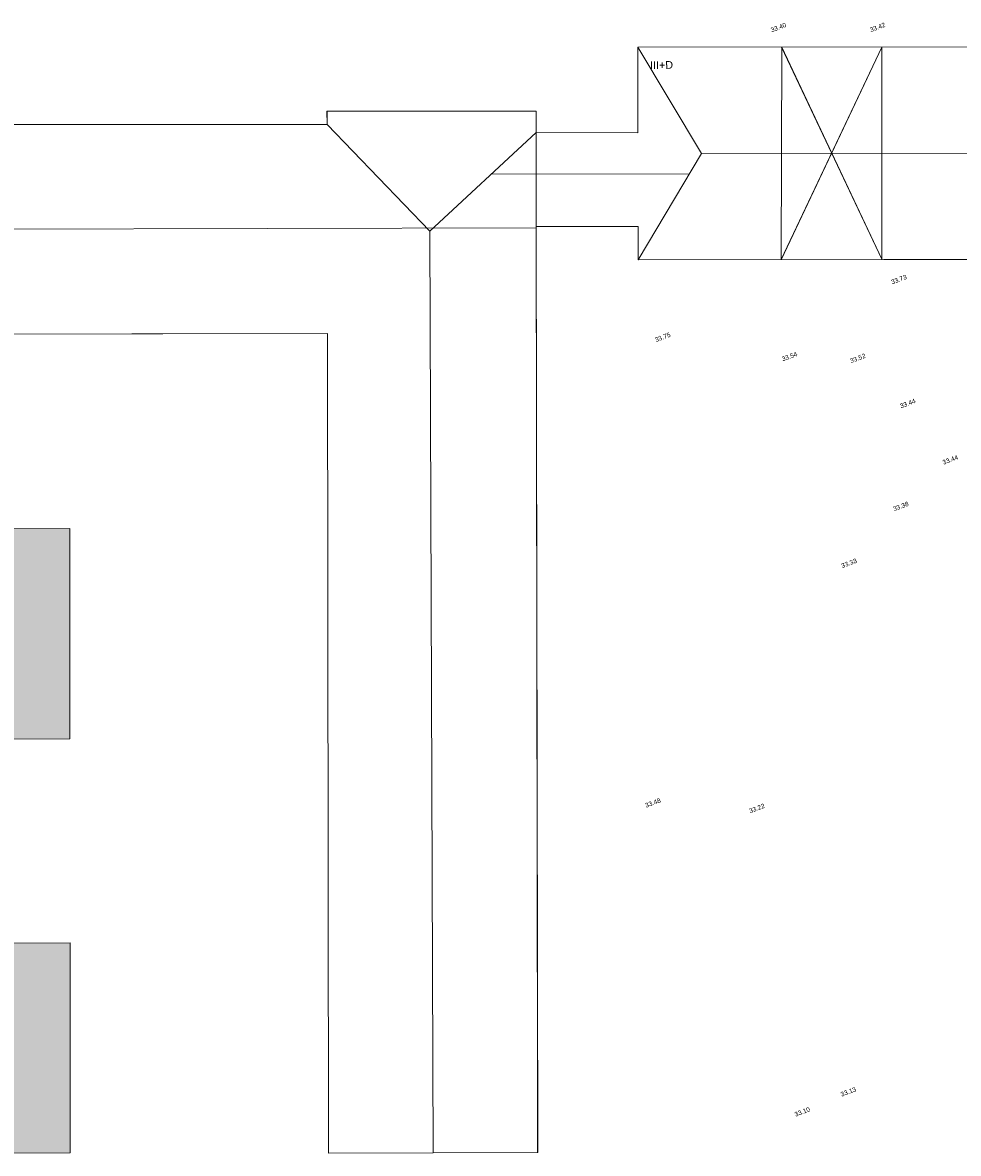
# Model space of a CAD drawing. Header units: metres. Extents: x -5203299 to 2078834, y 245743 to 5816291.
# Tile 209 of 256: x 366662 to 366736, y 5813995 to 5814084. Entities that reach past the tile are written whole.
import ezdxf

# ---------------------------------------------------------------- set-up
doc = ezdxf.new("R2010")
doc.units = ezdxf.units.M
doc.header["$LTSCALE"] = 0.5
for name, color, linetype, lineweight in [('01.01_Text-Beschriftung Geschosse', 7, 'Continuous', 25), ('02.00_Gebäude-Dachlinien Neubau etc', 7, 'Continuous', 9), ('02.00_Gebäude-Kaserne. Bestand', 7, 'Continuous', 9), ('02.02_Nutzung. Gebäude-Gewerbe Neubau', 7, 'Continuous', 9), ('99.02_Vermesserplan-Höhe SWP', 7, 'Continuous', 18), ('99.02_Vermesserplan-Kennzeichnung Überdachung', 7, 'Continuous', 18), ('99.03_ALKIS (Januar 2020)-Gebäude', 7, 'Continuous', 9), ('Keine', 7, 'Continuous', 9)]:
    doc.layers.add(name, color=color, linetype=linetype, lineweight=lineweight)
doc.styles.add('Arial', font='arial.ttf')

# ---------------------------------------------------------------- blocks, each defined once
blk = doc.blocks.new('_23-07-06_Massenplan_TB_Weiterführende Schule (3D)')
at = {"layer": '02.02_Nutzung. Gebäude-Gewerbe Neubau', "linetype": 'Continuous', "lineweight": 0}
for points in [[(43.735, -129.438), (27.235, -129.452), (27.303, -210.452), (73.303, -210.413), (73.289, -193.913), (43.789, -193.938)], [(43.762, -161.438), (73.262, -161.413), (73.276, -177.913), (43.776, -177.938)]]:
    blk.add_hatch(color=9, dxfattribs=at).paths.add_polyline_path(points)
at = {"layer": '02.00_Gebäude-Dachlinien Neubau etc'}
blk.add_line((109.882, -137.703), (109.874, -130.323), dxfattribs=at)
at = {"layer": '02.00_Gebäude-Kaserne. Bestand'}
for p, q in [((122.854, -131.96), (117.842, -123.626)), ((117.847, -123.628), (185.47, -123.556)), ((117.861, -130.338), (117.847, -123.628)), ((137, -123.623), (129.096, -140.298)), ((129.141, -123.611), (129.101, -140.3)), ((136.997, -140.265), (129.137, -123.608)), ((136.997, -140.265), (137, -123.623)), ((93.454, -128.658), (109.867, -128.643)), ((93.454, -128.658), (93.455, -129.676)), ((109.867, -128.643), (109.874, -130.323)), ((62.692, -129.705), (93.455, -129.676)), ((93.455, -129.676), (101.523, -138.059)), ((101.523, -138.059), (109.874, -130.323)), ((109.874, -130.323), (117.861, -130.338)), ((117.872, -140.312), (122.858, -131.962)), ((122.858, -131.962), (180.488, -131.875)), ((121.906, -133.557), (106.364, -133.575)), ((67.714, -137.911), (109.882, -137.792)), ((101.779, -210.409), (101.523, -138.059)), ((117.869, -137.694), (109.882, -137.703)), ((109.882, -137.703), (109.977, -204.61)), ((117.872, -140.312), (117.869, -137.694)), ((137.157, -140.291), (117.872, -140.312)), ((165.649, -140.26), (137.157, -140.291)), ((93.496, -146.098), (62.739, -146.146)), ((93.573, -210.438), (93.496, -146.098)), ((109.977, -204.61), (109.985, -210.38)), ((101.779, -210.409), (93.573, -210.438)), ((109.985, -210.38), (101.779, -210.409))]:
    blk.add_line(p, q, dxfattribs=at)
at = {"layer": '02.02_Nutzung. Gebäude-Gewerbe Neubau', "flags": 128}
for points in [[(43.735, -129.438), (27.235, -129.452), (27.303, -210.452), (73.303, -210.413), (73.289, -193.913), (43.789, -193.938)], [(43.762, -161.438), (73.262, -161.413), (73.276, -177.913), (43.776, -177.938)]]:
    blk.add_lwpolyline(points, close=True, dxfattribs=at)
at = {"layer": '99.02_Vermesserplan-Kennzeichnung Überdachung', "color": 7, "linetype": 'Continuous', "lineweight": 18}
for p, q in [((137.004, -123.625), (129.101, -140.3)), ((137.001, -140.267), (129.141, -123.611))]:
    blk.add_line(p, q, dxfattribs=at)
at = {"layer": '99.03_ALKIS (Januar 2020)-Gebäude', "flags": 128}
blk.add_lwpolyline([(185.491, -140.236), (117.873, -140.312), (117.867, -137.695), (109.873, -137.701), (109.992, -210.381), (93.572, -210.439), (93.496, -146.103), (62.736, -146.148), (62.694, -129.712), (93.457, -129.676), (93.445, -128.654), (109.86, -128.641), (109.876, -130.324), (117.855, -130.334), (117.842, -123.626), (185.474, -123.555), (185.486, -130.264), (193.486, -130.245), (193.482, -128.568), (209.868, -128.533), (209.965, -210.266), (193.538, -210.304), (193.478, -137.666), (185.497, -137.678)], close=True, dxfattribs=at)
at = {"layer": '01.01_Text-Beschriftung Geschosse', "color": 255, "insert": (118.806, -124.728), "char_height": 0.6041, "width": 10.95583, "attachment_point": 1, "rotation": 0.56551, "line_spacing_factor": 4, "style": 'Arial'}
blk.add_mtext('III+D', dxfattribs=at)
at = {"layer": '99.02_Vermesserplan-Höhe SWP', "color": 7, "char_height": 0.36, "rotation": 20.70021, "line_spacing_factor": 0.251004, "style": 'Arial'}
for s, insert, attachment_point in [('33.40', (128.826, -121.898), 2), ('33.42', (136.603, -121.885), 2), ('33.73', (137.758, -142.073), 4), ('33.75', (119.738, -146.216), 2), ('33.54', (129.69, -147.731), 2), ('33.52', (135.64, -147.645), 3), ('33.44', (138.975, -151.416), 2), ('33.44', (142.31, -155.838), 2), ('33.38', (138.426, -159.488), 2), ('33.33', (135.018, -163.901), 6), ('33.48', (119.622, -182.717), 6), ('33.22', (127.132, -183.193), 2), ('33.13', (134.964, -205.395), 6), ('33.10', (130.17, -207.414), 4)]:
    blk.add_mtext(s, dxfattribs=dict(at, insert=insert, attachment_point=attachment_point))

msp = doc.modelspace()

# ---------------------------------------------------------------- block references
at = {"layer": 'Keine', "color": 1}
msp.add_blockref('_23-07-06_Massenplan_TB_Weiterführende Schule (3D)', (366592.803, 5814205.708), dxfattribs=at)

doc.saveas('drawing.dxf')
